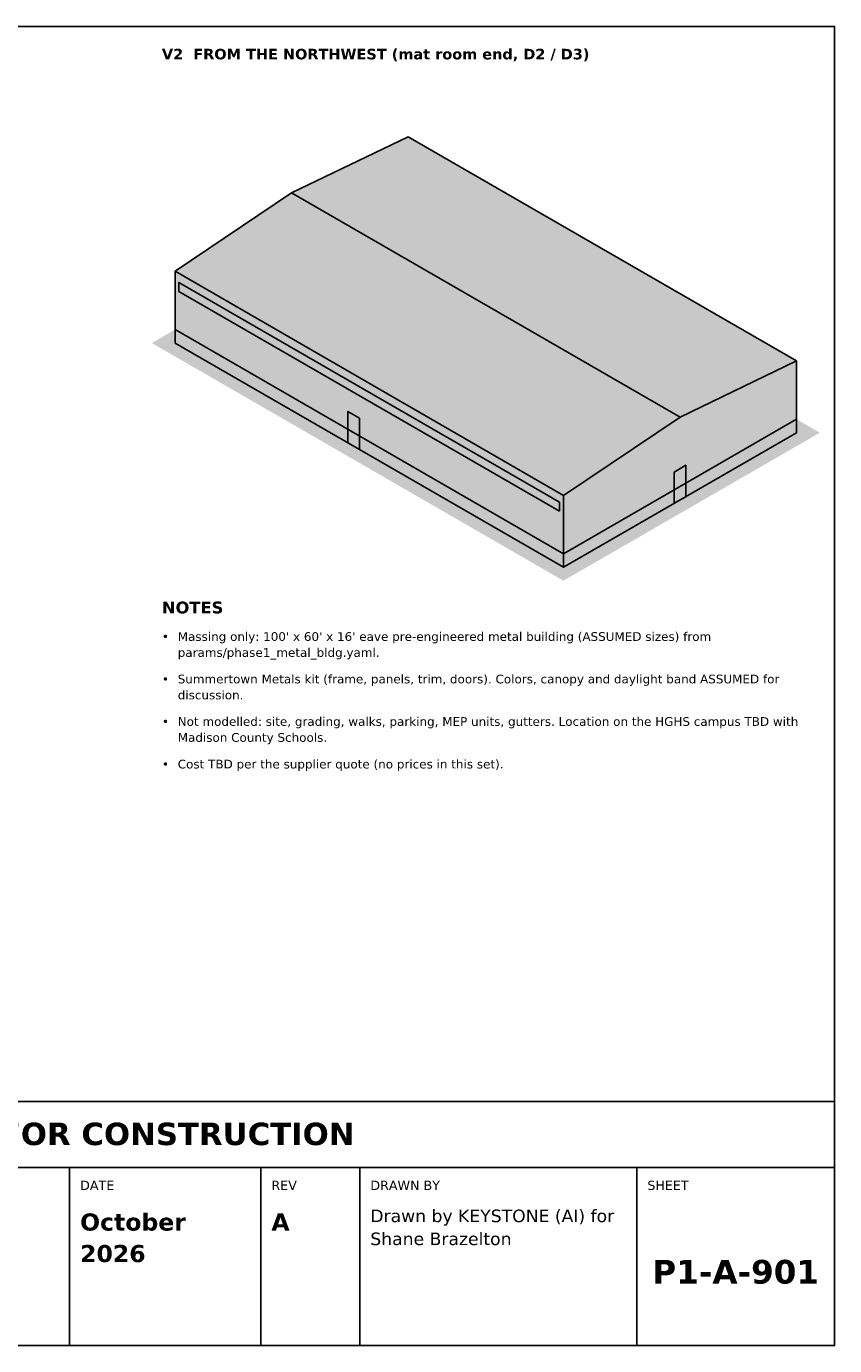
# Model space of a CAD drawing. Header units: inches. Extents: x 0.5 to 16.5, y 0.5 to 10.5.
# Tile 2 of 2: x 10.4 to 16.5, y 0.5 to 10.5. Entities that reach past the tile are written whole.
import ezdxf
from ezdxf.enums import TextEntityAlignment as Align

# ---------------------------------------------------------------- set-up
doc = ezdxf.new("R2010")
doc.units = ezdxf.units.IN
doc.header["$MEASUREMENT"] = 0
for name, color, linetype in [('A-ANNO-TEXT', 7, 'Continuous'), ('A-MASS-DOOR', 7, 'Continuous'), ('A-MASS-GLAZ', 7, 'Continuous'), ('A-MASS-GRND', 7, 'Continuous'), ('A-MASS-ROOF', 7, 'Continuous'), ('A-MASS-WALL', 7, 'Continuous'), ('G-ANNO-TTLB', 7, 'Continuous')]:
    doc.layers.add(name, color=color, linetype=linetype)
doc.styles.add('KS-BOLD', font='DejaVuSans-Bold.ttf')
doc.styles.add('KS-REG', font='DejaVuSans.ttf')

msp = doc.modelspace()

# ---------------------------------------------------------------- hatches: boundary and pattern name
at = {"layer": 'A-MASS-DOOR', "true_color": 0xffffff}
for points in [[(12.899, 7.292), (12.81, 7.343), (12.81, 7.582), (12.899, 7.53)], [(15.372, 6.935), (15.284, 6.885), (15.284, 7.122), (15.372, 7.173)]]:
    msp.add_hatch(color=7, dxfattribs=at).paths.add_polyline_path(points)
at = {"layer": 'A-MASS-GLAZ', "true_color": 0xf3f0d8}
msp.add_hatch(color=7, dxfattribs=at).paths.add_polyline_path([(14.415, 6.825), (11.529, 8.491), (11.529, 8.559), (14.415, 6.893)])
at = {"layer": 'A-MASS-GRND', "true_color": 0xeeeeee}
msp.add_hatch(color=7, dxfattribs=at).paths.add_polyline_path([(16.388, 7.42), (13.267, 9.222), (11.323, 8.1), (14.444, 6.298)])
at = {"layer": 'A-MASS-ROOF', "true_color": 0x4a4a4a}
msp.add_hatch(color=7, dxfattribs=at).paths.add_polyline_path([(16.211, 7.964), (13.267, 9.664), (12.383, 9.239), (15.328, 7.539)])
at = {"layer": 'A-MASS-ROOF', "true_color": 0x5b5b5b}
msp.add_hatch(color=7, dxfattribs=at).paths.add_polyline_path([(14.444, 6.944), (11.5, 8.644), (12.383, 9.239), (15.328, 7.539)])
at = {"layer": 'A-MASS-WALL', "true_color": 0xc4c9ce}
msp.add_hatch(color=7, dxfattribs=at).paths.add_polyline_path([(14.444, 6.4), (11.5, 8.1), (11.5, 8.644), (14.444, 6.944)])
at = {"layer": 'A-MASS-WALL', "true_color": 0x861717}
msp.add_hatch(color=7, dxfattribs=at).paths.add_polyline_path([(14.444, 6.4), (11.5, 8.1), (11.5, 8.202), (14.444, 6.502)])
at = {"layer": 'A-MASS-WALL', "true_color": 0xd8dce0}
msp.add_hatch(color=7, dxfattribs=at).paths.add_polyline_path([(16.211, 7.42), (14.444, 6.4), (14.444, 6.944), (15.328, 7.539), (16.211, 7.964)])
at = {"layer": 'A-MASS-WALL', "true_color": 0x9e1b1b}
msp.add_hatch(color=7, dxfattribs=at).paths.add_polyline_path([(16.211, 7.42), (14.444, 6.4), (14.444, 6.502), (16.211, 7.522)])

# ---------------------------------------------------------------- linework, layer by layer
at = {"layer": 'A-MASS-DOOR'}
for points in [[(12.899, 7.292), (12.81, 7.343), (12.81, 7.582), (12.899, 7.53)], [(15.372, 6.935), (15.284, 6.885), (15.284, 7.122), (15.372, 7.173)]]:
    msp.add_lwpolyline(points, close=True, dxfattribs=at)
at = {"layer": 'A-MASS-GLAZ'}
msp.add_lwpolyline([(14.415, 6.825), (11.529, 8.491), (11.529, 8.559), (14.415, 6.893)], close=True, dxfattribs=at)
at = {"layer": 'A-MASS-ROOF'}
for points in [[(16.211, 7.964), (13.267, 9.664), (12.383, 9.239), (15.328, 7.539)], [(14.444, 6.944), (11.5, 8.644), (12.383, 9.239), (15.328, 7.539)]]:
    msp.add_lwpolyline(points, close=True, dxfattribs=at)
at = {"layer": 'A-MASS-WALL'}
for points in [[(14.444, 6.4), (11.5, 8.1), (11.5, 8.644), (14.444, 6.944)], [(14.444, 6.4), (11.5, 8.1), (11.5, 8.202), (14.444, 6.502)], [(16.211, 7.42), (14.444, 6.4), (14.444, 6.944), (15.328, 7.539), (16.211, 7.964)], [(16.211, 7.42), (14.444, 6.4), (14.444, 6.502), (16.211, 7.522)]]:
    msp.add_lwpolyline(points, close=True, dxfattribs=at)
at = {"layer": 'G-ANNO-TTLB'}
for p, q in [((0.5, 1.85), (16.5, 1.85)), ((10.7, 0.5), (10.7, 1.85)), ((12.15, 0.5), (12.15, 1.85)), ((12.9, 0.5), (12.9, 1.85)), ((15, 0.5), (15, 1.85))]:
    msp.add_line(p, q, dxfattribs=at)
for points in [[(0.5, 0.5), (16.5, 0.5), (16.5, 10.5), (0.5, 10.5)], [(0.5, 1.85), (16.5, 1.85), (16.5, 2.35), (0.5, 2.35)]]:
    msp.add_lwpolyline(points, close=True, dxfattribs=at)

# ---------------------------------------------------------------- texts
at = {"layer": 'A-ANNO-TEXT'}
for s, height, style, p in [('V2  FROM THE NORTHWEST (mat room end, D2 / D3)', 0.08, 'KS-BOLD', (11.4, 10.25)), ('NOTES', 0.09, 'KS-BOLD', (11.4, 6.05)), ("Massing only: 100' x 60' x 16' eave pre-engineered metal building (ASSUMED sizes) from", 0.066, 'KS-REG', (11.52, 5.842)), ('•', 0.066, 'KS-REG', (11.4, 5.842)), ('params/phase1_metal_bldg.yaml.', 0.066, 'KS-REG', (11.52, 5.721)), ('•', 0.066, 'KS-REG', (11.4, 5.52)), ('Summertown Metals kit (frame, panels, trim, doors). Colors, canopy and daylight band ASSUMED for', 0.066, 'KS-REG', (11.52, 5.52)), ('discussion.', 0.066, 'KS-REG', (11.52, 5.399)), ('•', 0.066, 'KS-REG', (11.4, 5.198)), ('Not modelled: site, grading, walks, parking, MEP units, gutters. Location on the HGHS campus TBD with', 0.066, 'KS-REG', (11.52, 5.198)), ('Madison County Schools.', 0.066, 'KS-REG', (11.52, 5.077)), ('•', 0.066, 'KS-REG', (11.4, 4.875)), ('Cost TBD per the supplier quote (no prices in this set).', 0.066, 'KS-REG', (11.52, 4.875))]:
    msp.add_text(s, height=height, dxfattribs=dict(at, style=style)).set_placement(p)
at = {"layer": 'G-ANNO-TTLB', "style": 'KS-BOLD'}
for s, height, p in [('PRELIMINARY — CONCEPTUAL DESIGN — NOT FOR CONSTRUCTION', 0.17, (8.5, 2.02)), ('P1-A-901', 0.18, (15.75, 0.97))]:
    msp.add_text(s, height=height, dxfattribs=at).set_placement(p, align=Align.CENTER)
at = {"layer": 'G-ANNO-TTLB'}
for s, height, style, p in [('DATE', 0.07, 'KS-REG', (10.78, 1.68)), ('REV', 0.07, 'KS-REG', (12.23, 1.68)), ('DRAWN BY', 0.07, 'KS-REG', (12.98, 1.68)), ('SHEET', 0.07, 'KS-REG', (15.08, 1.68)), ('October', 0.13, 'KS-BOLD', (10.78, 1.372)), ('A', 0.13, 'KS-BOLD', (12.23, 1.372)), ('Drawn by KEYSTONE (AI) for', 0.095, 'KS-REG', (12.98, 1.436)), ('Shane Brazelton', 0.095, 'KS-REG', (12.98, 1.262)), ('2026', 0.13, 'KS-BOLD', (10.78, 1.133))]:
    msp.add_text(s, height=height, dxfattribs=dict(at, style=style)).set_placement(p)

doc.saveas('drawing.dxf')
